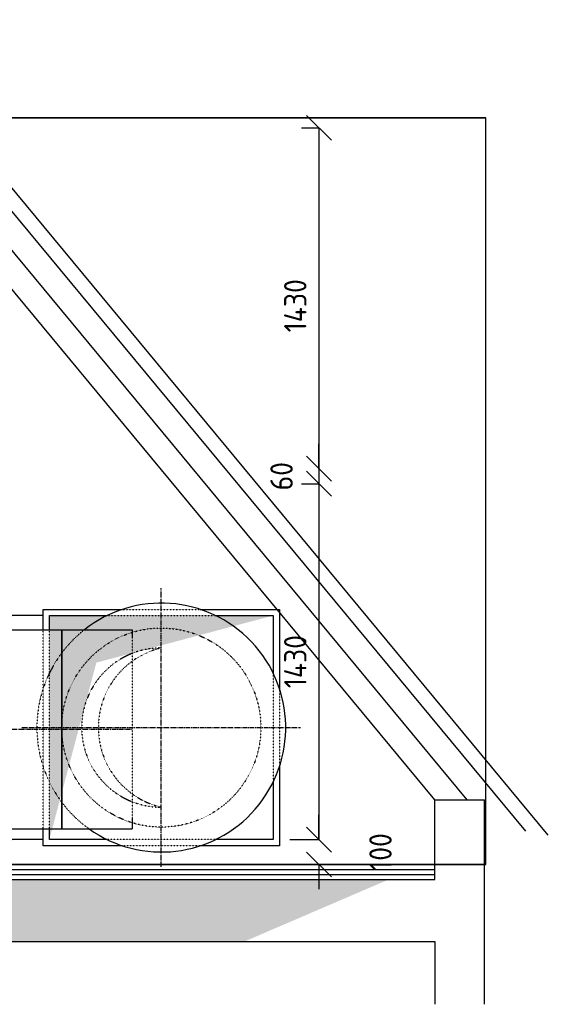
# Model space of a CAD drawing. Header units: millimetres. Extents: x -75 to 108309, y -75 to 76928.
# Tile 19 of 31: x 28860 to 30984, y 59385 to 63341. Entities that reach past the tile are written whole.
import ezdxf

# ---------------------------------------------------------------- set-up
doc = ezdxf.new("R2010")
doc.units = ezdxf.units.MM
doc.linetypes.add('CENTER2', pattern=[28.575, 19.05, -3.175, 3.175, -3.175])
doc.linetypes.add('SMALL_DASH', pattern=[1.5, 0.5, -1])
for name, color, linetype in [('00ATT025', 2, 'Continuous'), ('BL$2----BOUWKUNDIG', 8, 'Continuous'), ('WL570---_RETOUR_D', 5, 'Continuous'), ('WL570---_RETOUR_HL', 1, 'CENTER2'), ('WL570---_TOEVOER_D', 3, 'Continuous'), ('WL570---_TOEVOER_HL', 1, 'CENTER2'), ('WM5501--', 1, 'Continuous'), ('WM570---', 1, 'Continuous')]:
    doc.layers.add(name, color=color, linetype=linetype)
doc.layers.add('WM$5----_HULPRUIMTE', color=1, linetype='Continuous', plot=False)
doc.styles.add('STABICAD-018', font='ISOCP.SHX', dxfattribs={"height": 36})
doc.dimstyles.new('STABICAD', dxfattribs={"dimscale": 50, "dimtxt": 1.8, "dimasz": 2, "dimexe": 0, "dimexo": 0, "dimgap": 1.5, "dimtad": 0, "dimdec": 0, "dimzin": 0, "dimdsep": 46, "dimtxsty": 'STABICAD-018', "dimblk1": 'OBLIQUE', "dimblk2": 'OBLIQUE', "dimsah": 1, "dimcen": -3, "dimadec": 1, "dimazin": 0, "dimtfac": 1, "dimtdec": 0, "dimtofl": 0, "dimtmove": 2, "dimatfit": 3, "dimfxl": 1, "dimtvp": 1.055556, "dimtolj": 1, "dimtzin": 0, "dimarcsym": 0})

# ---------------------------------------------------------------- blocks, each defined once
blk = doc.blocks.new('*U13')
at = {"layer": 'WL570---_TOEVOER_HL', "linetype": 'CENTER2'}
for p, q in [((0, -560), (0, 560)), ((560, 0), (-560, 0))]:
    blk.add_line(p, q, dxfattribs=at)
at = {"layer": 'WL570---_TOEVOER_HL', "linetype": 'SMALL_DASH'}
blk.add_circle((0, 0, -11699.7), 400, dxfattribs=at)
at = {"layer": 'WL570---_TOEVOER_HL', "linetype": 'CENTER2'}
blk.add_circle((0, 0, -11699.7), 0.0125, dxfattribs=at)
at = {"layer": 'WL570---_TOEVOER_HL', "linetype": 'SMALL_DASH'}
for centre, radius, start, end in [((0, 0, -11699.7), 320, 180, 0), ((0, 75.9, -11699.7), 328.9, 193.3512, 346.6488)]:
    blk.add_arc(centre, radius, start, end, dxfattribs=at)
at = {"layer": 'BL$2----BOUWKUNDIG', "color": 2, "style": 'STABICAD-018'}
for tag, p in [('CODE', (29428.8, 60496.5, 11699.7)), ('SECTIONCODE', (29428.8, 60496.5, 11699.7)), ('POSITIONCODE', (29728.8, 60496.5, 12454.8))]:
    blk.add_attdef(tag, p, '', height=1.8, dxfattribs=at)
blk = doc.blocks.new('*U23')
at = {"color": 0, "linetype": 'Continuous'}
for p, q in [((-400, 694.7, -13614.7), (-400, 800, -13614.7)), ((-400, 800, -13614.7), (400, 800, -13614.7)), ((400, 694.7, -13614.7), (400, 800, -13614.7)), ((-400, 491.2, -13614.7), (-400, 694.7, -13614.7)), ((400, 491.2, -13614.7), (400, 694.7, -13614.7)), ((-400, 308.8, -13614.7), (-400, 491.2, -13614.7)), ((400, 308.8, -13614.7), (400, 491.2, -13614.7)), ((-400, 159.8, -13614.7), (-400, 308.8, -13614.7)), ((400, 159.8, -13614.7), (400, 308.8, -13614.7)), ((-400, 54.5, -13614.7), (-400, 159.8, -13614.7)), ((400, 54.5, -13614.7), (400, 159.8, -13614.7)), ((-400, 0, -13614.7), (-400, 54.5, -13614.7)), ((400, 0, -13614.7), (400, 54.5, -13614.7))]:
    blk.add_line(p, q, dxfattribs=at)
blk.add_arc((0, 0, -13614.7), 400, 180, 0, dxfattribs=at)
at = {"layer": 'WL570---_RETOUR_HL', "linetype": 'CENTER2'}
blk.add_line((0, 0, -13614.7), (0, 800, -13614.7), dxfattribs=at)
at = {"layer": 'BL$2----BOUWKUNDIG', "color": 2, "style": 'STABICAD-018'}
for tag in ['CODE', 'SECTIONCODE', 'POSITIONCODE']:
    blk.add_attdef(tag, (28229.4, 60489.6, 13614.7), '', height=1.8, dxfattribs=at)
blk = doc.blocks.new('*U14')
at = {"color": 0, "linetype": 'Continuous'}
for p, q in [((0, 400, -13614.7), (282.3, 400, -13614.7)), ((0, -400, -13614.7), (0, 400, -13614.7)), ((282.3, 400, -13614.7), (282.3, 368.4, -13614.7)), ((282.3, -354.6, -13614.7), (282.3, -400, -13614.7)), ((0, -400, -13614.7), (282.3, -400, -13614.7))]:
    blk.add_line(p, q, dxfattribs=at)
at = {"color": 2, "linetype": 'SMALL_DASH'}
blk.add_line((282.3, 368.4, -13614.7), (282.3, -354.6, -13614.7), dxfattribs=at)
at = {"layer": 'WL570---_RETOUR_HL', "linetype": 'CENTER2'}
blk.add_line((0, 0, -13614.7), (282.3, 0, -13614.7), dxfattribs=at)
at = {"layer": 'BL$2----BOUWKUNDIG', "color": 2, "style": 'STABICAD-018'}
for tag, p in [('CODE', (29029.4, 60489.6, 13614.7)), ('SECTIONCODE', (29029.4, 60489.6, 13614.7)), ('POSITIONCODE', (29124.9, 60489.6, 13314.7))]:
    blk.add_attdef(tag, p, '', height=1.8, dxfattribs=at)
blk = doc.blocks.new('*U125')
at = {"color": 0, "linetype": 'Continuous'}
for p, q in [((-3000, 0), (-3000, 5407.6)), ((-3000, 5407.6), (-3000, 5407.6)), ((-3000, 5407.6), (-3000, 0)), ((0, 5407.6), (-3000, 5407.6)), ((0, 5407.6), (-3000, 5407.6)), ((0, 0), (0, 5407.6)), ((0, 5407.6), (0, 5407.6)), ((0, 5407.6), (0, 0)), ((-3000, 0), (-3000, 0)), ((0, 0), (-3000, 0)), ((0, 0), (-3000, 0)), ((0, 0), (0, 0))]:
    blk.add_line(p, q, dxfattribs=at)
at = {"color": 0, "linetype": 'Continuous', "style": 'STABICAD-018'}
blk.add_text('Rechteraanzicht Live', height=100, rotation=90, dxfattribs=at).set_placement((0, 0))
at = {"layer": 'WM5501--', "color": 2, "style": 'STABICAD-018'}
blk.add_attdef('CODE', (25325.5, 59946.5), '', height=1.8, rotation=90, dxfattribs=at)
blk = doc.blocks.new('_Oblique')
at = {"color": 0, "linetype": 'ByBlock', "lineweight": -2}
blk.add_line((-0.5, -0.5), (0.5, 0.5), dxfattribs=at)
blk = doc.blocks.new('*D141')
at = {"layer": 'Defpoints', "color": 0, "transparency": 16777216}
for p in [(29945.9, 60046.5), (29945.9, 59946.5), (30062.2, 59946.5)]:
    blk.add_point(p, dxfattribs=at)
at = {"layer": 'WM570---', "color": 0, "lineweight": -2, "transparency": 16777216}
for p, q in [((30062.2, 60046.5), (30062.2, 60146.5)), ((29945.9, 60046.5), (30062.2, 60046.5)), ((29945.9, 59946.5), (30062.2, 59946.5)), ((30062.2, 59946.5), (30062.2, 59846.5))]:
    blk.add_line(p, q, dxfattribs=at)
at = {"layer": 'WM570---', "color": 0, "lineweight": -2, "transparency": 16777216, "xscale": 100, "yscale": 100, "zscale": 100}
for p, rotation in [((30062.2, 60046.5), 270), ((30062.2, 59946.5), 90)]:
    blk.add_blockref('_Oblique', p, dxfattribs=dict(at, rotation=rotation))
at = {"layer": 'WM570---', "color": 0, "transparency": 16777216, "insert": (30309.7, 59996.5), "char_height": 90, "attachment_point": 5, "rotation": 90, "style": 'STABICAD-018'}
blk.add_mtext('\\A1;100', dxfattribs=at)
blk = doc.blocks.new('*D142')
at = {"layer": 'Defpoints', "color": 0, "transparency": 16777216}
for p in [(29992.6, 61476.5), (30062.2, 60046.5), (30062.2, 60046.5)]:
    blk.add_point(p, dxfattribs=at)
at = {"layer": 'WM570---', "color": 0, "lineweight": -2, "transparency": 16777216}
for p, q in [((29992.6, 61476.5), (30062.2, 61476.5)), ((30062.2, 61476.5), (30062.2, 60046.5))]:
    blk.add_line(p, q, dxfattribs=at)
at = {"layer": 'WM570---', "color": 0, "lineweight": -2, "transparency": 16777216, "xscale": 100, "yscale": 100, "zscale": 100}
for p, rotation in [((30062.2, 61476.5), 90), ((30062.2, 60046.5), 270)]:
    blk.add_blockref('_Oblique', p, dxfattribs=dict(at, rotation=rotation))
at = {"layer": 'WM570---', "color": 0, "transparency": 16777216, "insert": (29967.2, 60761.5), "char_height": 90, "attachment_point": 5, "rotation": 90, "style": 'STABICAD-018'}
blk.add_mtext('\\A1;1430', dxfattribs=at)
blk = doc.blocks.new('*D167')
at = {"layer": 'Defpoints', "color": 0, "transparency": 16777216}
for p in [(30062.2, 61536.5), (30062.2, 61536.5), (30062.2, 61476.5)]:
    blk.add_point(p, dxfattribs=at)
at = {"layer": 'WM570---', "color": 0, "lineweight": -2, "transparency": 16777216}
for p, q in [((30062.2, 61536.5), (30062.2, 61636.5)), ((30062.2, 61476.5), (30062.2, 61376.5))]:
    blk.add_line(p, q, dxfattribs=at)
at = {"layer": 'WM570---', "color": 0, "lineweight": -2, "transparency": 16777216, "xscale": 100, "yscale": 100, "zscale": 100}
for p, rotation in [((30062.2, 61536.5), 270), ((30062.2, 61476.5), 90)]:
    blk.add_blockref('_Oblique', p, dxfattribs=dict(at, rotation=rotation))
at = {"layer": 'WM570---', "color": 0, "transparency": 16777216, "insert": (29912.1, 61506.5), "char_height": 90, "attachment_point": 5, "rotation": 90, "style": 'STABICAD-018'}
blk.add_mtext('\\A1;60', dxfattribs=at)
blk = doc.blocks.new('*D168')
at = {"layer": 'Defpoints', "color": 0, "transparency": 16777216}
for p in [(29992.6, 62906.5), (30062.2, 61476.5), (30062.2, 61476.5)]:
    blk.add_point(p, dxfattribs=at)
at = {"layer": 'WM570---', "color": 0, "lineweight": -2, "transparency": 16777216}
for p, q in [((29992.6, 62906.5), (30062.2, 62906.5)), ((30062.2, 62906.5), (30062.2, 61476.5))]:
    blk.add_line(p, q, dxfattribs=at)
at = {"layer": 'WM570---', "color": 0, "lineweight": -2, "transparency": 16777216, "xscale": 100, "yscale": 100, "zscale": 100}
for p, rotation in [((30062.2, 62906.5), 90), ((30062.2, 61476.5), 270)]:
    blk.add_blockref('_Oblique', p, dxfattribs=dict(at, rotation=rotation))
at = {"layer": 'WM570---', "color": 0, "transparency": 16777216, "insert": (29967.2, 62191.5), "char_height": 90, "attachment_point": 5, "rotation": 90, "style": 'STABICAD-018'}
blk.add_mtext('\\A1;1430', dxfattribs=at)
blk = doc.blocks.new('*U506')
at = {"linetype": 'Continuous'}
blk.add_hatch(color=0, dxfattribs=at).paths.add_polyline_path([(-450, 450), (-450, -450), (450, -450), (-261, -261)], flags=0)
at = {"color": 0, "linetype": 'Continuous'}
for p, q in [((-475, 475, -8954.5), (-156.1, 475, -8954.5)), ((-475, 156.1, -8954.5), (-475, 475, -8954.5)), ((156.1, 475, -8954.5), (475, 475, -8954.5)), ((475, 475, -8954.5), (475, 156.1, -8954.5)), ((-450, 450, -8954.5), (-217.9, 450, -8954.5)), ((-450, 217.9, -8954.5), (-450, 450, -8954.5)), ((217.9, 450, -8954.5), (450, 450, -8954.5)), ((450, 450, -8954.5), (450, 217.9, -8954.5)), ((-475, -475, -8954.5), (-475, -156.1, -8954.5)), ((475, -156.1, -8954.5), (475, -475, -8954.5)), ((-450, -450, -8954.5), (-450, -217.9, -8954.5)), ((450, -217.9, -8954.5), (450, -450, -8954.5)), ((-393.1, -450, -8954.5), (-450, -450, -8954.5)), ((450, -450, -8954.5), (406.9, -450, -8954.5)), ((-393.1, -475, -8954.5), (-475, -475, -8954.5)), ((475, -475, -8954.5), (406.9, -475, -8954.5))]:
    blk.add_line(p, q, dxfattribs=at)
at = {"color": 2, "linetype": 'SMALL_DASH'}
for p, q in [((-156.1, 475, -8954.5), (156.1, 475, -8954.5)), ((-217.9, 450, -8954.5), (217.9, 450, -8954.5)), ((-450, -217.9, -8954.5), (-450, 217.9, -8954.5)), ((450, 217.9, -8954.5), (450, -217.9, -8954.5)), ((-475, -156.1, -8954.5), (-475, 156.1, -8954.5)), ((475, 156.1, -8954.5), (475, -156.1, -8954.5)), ((406.9, -450, -8954.5), (-393.1, -450, -8954.5)), ((406.9, -475, -8954.5), (-393.1, -475, -8954.5))]:
    blk.add_line(p, q, dxfattribs=at)
at = {"layer": '00ATT025', "color": 2, "style": 'STABICAD-018'}
for tag, p in [('CODE', (29428.8, 60496.5, 8954.5)), ('SECTIONCODE', (29428.8, 60496.5, 8954.5)), ('POSITIONCODE', (29488.8, 60496.5, 9776.6))]:
    blk.add_attdef(tag, p, '', height=1.8, dxfattribs=at)
blk = doc.blocks.new('*U507')
at = {"color": 0, "linetype": 'Continuous'}
for p, q in [((-475, 650, -8395), (-475, 645, -8395)), ((-406.9, 650, -8395), (-475, 650, -8395)), ((-406.9, 645, -8395), (-475, 645, -8395)), ((-450, 645, -8395), (-450, 600, -8395)), ((475, 650, -8395), (393.1, 650, -8395)), ((475, 645, -8395), (393.1, 645, -8395)), ((450, 645, -8395), (450, 600, -8395)), ((475, 650, -8395), (475, 645, -8395)), ((-450, 475, -8395), (-450, 600, -8395)), ((450, 475, -8395), (450, 600, -8395))]:
    blk.add_line(p, q, dxfattribs=at)
at = {"color": 2, "linetype": 'SMALL_DASH'}
for p, q in [((393.1, 650, -8395), (-406.9, 650, -8395)), ((393.1, 645, -8395), (-406.9, 645, -8395))]:
    blk.add_line(p, q, dxfattribs=at)
at = {"layer": '00ATT025', "color": 2, "style": 'STABICAD-018'}
for tag in ['CODE', 'SECTIONCODE', 'POSITIONCODE']:
    blk.add_attdef(tag, (29428.8, 60496.5, 8395), '', height=1.8, dxfattribs=at)
blk = doc.blocks.new('*U516')
at = {"color": 2, "linetype": 'Continuous'}
blk.add_arc((0, 0, -11149.7), 500, 324.4686, 218.1679, dxfattribs=at)
at = {"color": 2, "linetype": 'SMALL_DASH'}
blk.add_arc((0, 0, -11149.7), 500, 218.1679, 324.4686, dxfattribs=at)
at = {"layer": 'WL570---_TOEVOER_HL', "linetype": 'CENTER2'}
blk.add_circle((0, 0, -11149.7), 0.0125, dxfattribs=at)
at = {"layer": '00ATT025', "color": 1, "style": 'STABICAD-018'}
blk.add_attdef('PRODUCTCODE', (30728.8, 61796.5, 11149.7), '', height=1.8, dxfattribs=at)
at = {"layer": '00ATT025', "color": 2, "style": 'STABICAD-018'}
for tag, p in [('CODE', (29428.8, 60596.5, 11149.7)), ('FREETEXT', (29428.8, 60546.5, 11149.7)), ('SECTIONCODE', (29428.8, 60496.5, 11149.7)), ('POSITIONCODE', (29428.8, 60496.5, 11149.7))]:
    blk.add_attdef(tag, p, '', height=1.8, dxfattribs=at)

msp = doc.modelspace()

# ---------------------------------------------------------------- hatches: boundary and pattern name
at = {"layer": 'BL$2----BOUWKUNDIG'}
h = msp.add_hatch(dxfattribs=at)
h.set_pattern_fill('AR-CONC', color=256)
h.paths.add_polyline_path([(25123.8, 59886.5), (30343.9, 59886.5), (29762.1, 59636.5), (25123.8, 59636.5)])

# ---------------------------------------------------------------- linework, layer by layer
for p, q in [((30893.2, 60079.7), (28190, 63340.9)), ((30984.1, 60064), (28379.3, 63206.5)), ((30658.2, 60206.5), (28304.1, 63046.5)), ((30528.3, 60206.5), (28257.1, 62946.5)), ((25123.8, 59946.5), (30528.3, 59946.5)), ((25123.8, 59926.5), (30528.3, 59926.5)), ((25123.8, 59906.5), (30528.3, 59906.5)), ((25123.8, 59886.5), (30528.3, 59886.5)), ((25123.8, 59636.5), (30528.3, 59636.5))]:
    msp.add_line(p, q, dxfattribs=at)
at = {"layer": 'BL$2----BOUWKUNDIG', "color": 253}
for p, q in [((30528.3, 59886.5), (30528.3, 60206.5)), ((30528.3, 60206.5), (30728.3, 60206.5)), ((30728.3, 59384.5), (30728.3, 60206.5)), ((30528.3, 59636.5), (30528.3, 59384.5))]:
    msp.add_line(p, q, dxfattribs=at)

# ---------------------------------------------------------------- block references
at = {"layer": 'WL570---_RETOUR_D', "linetype": 'Continuous', "rotation": 270}
msp.add_blockref('*U23', (28229.4, 60489.6, 13614.7), dxfattribs=at)
at = {"layer": 'WL570---_RETOUR_D', "linetype": 'Continuous'}
msp.add_blockref('*U14', (29029.4, 60489.6, 13614.7), dxfattribs=at)
at = {"layer": 'WL570---_TOEVOER_D', "linetype": 'Continuous'}
for name, p, rotation in [('*U13', (29428.8, 60496.5, 11699.7), 270), ('*U507', (29428.8, 60496.5, 8395), 90.00000000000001), ('*U506', (29428.8, 60496.5, 8954.5), 270)]:
    msp.add_blockref(name, p, dxfattribs=dict(at, rotation=rotation))
at = {"layer": 'WL570---_TOEVOER_D', "color": 2, "linetype": 'Continuous', "rotation": 270}
msp.add_blockref('*U516', (29428.8, 60496.5, 11149.7), dxfattribs=at)
at = {"layer": 'WM$5----_HULPRUIMTE', "linetype": 'Continuous', "rotation": 270}
msp.add_blockref('*U125', (25325.5, 59946.5), dxfattribs=at)

# ---------------------------------------------------------------- dimensions: what is measured, and where the dimension line sits
at = {"layer": 'WM570---'}
for base, p1, p2, picture, middle in [((30062.2, 61476.5), (29992.6, 62906.5), (30062.2, 61476.5), '*D168', (29967.2, 62191.5)), ((30062.2, 60046.5), (29992.6, 61476.5), (30062.2, 60046.5), '*D142', (29967.2, 60761.5)), ((30062.2, 59946.5), (29945.9, 60046.5), (29945.9, 59946.5), '*D141', (30309.7, 59996.5))]:
    dim = msp.add_linear_dim(base=base, p1=p1, p2=p2, angle=90, dimstyle='STABICAD', dxfattribs=at)
    dim.commit()
    dim.dimension.update_dxf_attribs({"geometry": picture, "text_midpoint": middle})
dim = msp.add_linear_dim(base=(30062.2, 61536.5), p1=(30062.2, 61476.5), p2=(30062.2, 61536.5), angle=90, dimstyle='STABICAD', dxfattribs=at)
dim.commit()
dim.dimension.update_dxf_attribs({"geometry": '*D167', "text_midpoint": (29912.1, 61506.5), "dimtype": 160})

doc.saveas('drawing.dxf')
